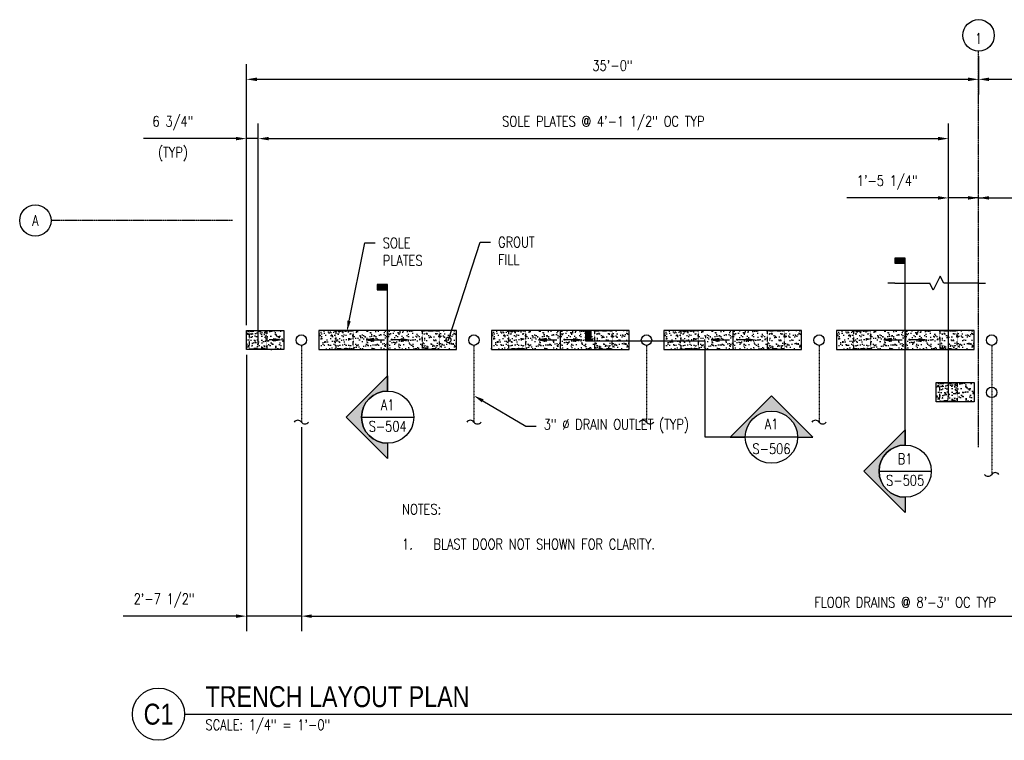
# Model space of a CAD drawing. Header units: inches. Extents: x -1118 to 4898, y -2233 to -529.
# Tile 1 of 124: x -1118 to -553, y -2233 to -1819. Entities that reach past the tile are written whole.
import ezdxf
from ezdxf import colors
from ezdxf.entities.mleader import LeaderData, LeaderLine
from ezdxf.enums import TextEntityAlignment as Align
from ezdxf.math import Vec2, Vec3

# ---------------------------------------------------------------- set-up
doc = ezdxf.new("R2010")
doc.units = ezdxf.units.IN
doc.header["$MEASUREMENT"] = 0
doc.linetypes.add('CENTER2', pattern=[1.125, 0.75, -0.125, 0.125, -0.125])
doc.linetypes.add('Dash', pattern=[0.25, 0.125, -0.125])
doc.layers.get('0').update_dxf_attribs({"color": 241})
for name, color, linetype in [('A-DETL-THIN', 1, 'Continuous'), ('A-FLOR-PATT', 8, 'Continuous'), ('A-FLOR-SLOPE', 172, 'Continuous'), ('G-ANNO-SYMB', 2, 'Continuous'), ('P-DRNS-PIPE', 3, 'Dash'), ('S-ANNO-DIMS', 1, 'Continuous'), ('S-ANNO-NOTE', 2, 'Continuous'), ('S-ANNO-SYMB', 2, 'Continuous'), ('S-ANNO-SYMB C', 2, 'Continuous'), ('S-ANNO-TEXT', 2, 'Continuous'), ('S-DOOR-SOLE', 131, 'Dash'), ('S-DOOR-TRNCH', 173, 'Continuous'), ('S-GRID', 1, 'CENTER2'), ('S-GRID-IDEN', 1, 'Continuous')]:
    doc.layers.add(name, color=color, linetype=linetype)
doc.styles.add('Annotative', font='romans.shx', dxfattribs={"width": 0.8, "height": 0.125})
doc.styles.add('Arial', font='romans.shx', dxfattribs={"width": 0.8})
doc.styles.add('ROMANS', font='romans.shx', dxfattribs={"width": 0.8})
doc.styles.add('TITLES', font='swiss.ttf', dxfattribs={"width": 0.8, "height": 0.25})
doc.dimstyles.new('Annotative', dxfattribs={"dimscale": 0, "dimtxt": 0.125, "dimasz": 0.125, "dimexe": 0.18, "dimexo": 0.0625, "dimgap": 0.09, "dimtad": 1, "dimdec": 3, "dimzin": 3, "dimdsep": 46, "dimlunit": 4, "dimtxsty": 'Annotative', "dimcen": 0.09, "dimclrt": 2, "dimazin": 2, "dimtfac": 1, "dimtdec": 3, "dimtmove": 0, "dimatfit": 0, "dimfxl": 1, "dimtfill": 1, "dimfrac": 2, "dimtolj": 1, "dimtzin": 0, "dimarcsym": 0})
pattern_1 = [(37.5, (-1814.0996, -1290.3875), (-0.125987, 3.8536475), [0, -3.04, 0, -3.4, 0, -3.25]), (7.5, (-1814.0996, -1290.3875), (3.539553, 5.644292), [0, -1.64, 0, -2.74, 0, -1.05]), (327.5, (-1816.5596, -1290.3875), (6.228284, 0.011318), [0, -1, 0, -3.6, 0, -4.7]), (317.5, (-1816.5596, -1290.3875), (6.012253, 1.75535), [0, -0.5, 0, -2.36, 0, -2.7])]

# ---------------------------------------------------------------- blocks, each defined once
blk = doc.blocks.new('Grid - Circle 3_8_-570341-TRENCH LAYOUT PLAN')
at = {"layer": 'S-GRID-IDEN'}
blk.add_circle((0, 0), 0.188, dxfattribs=at)
blk = doc.blocks.new('*D95')
at = {"layer": 'S-ANNO-DIMS', "color": 0, "lineweight": -2, "transparency": 16777216}
for p, q in [((-987.98, -2011.38), (-987.98, -2169.93)), ((-956.48, -2052.98), (-956.48, -2169.93)), ((-993.98, -2161.29), (-1058.7, -2161.29)), ((-956.48, -2161.29), (-987.98, -2161.29)), ((-950.48, -2161.29), (-944.48, -2161.29))]:
    blk.add_line(p, q, dxfattribs=at)
at = {"layer": 'S-ANNO-DIMS', "color": 0, "transparency": 16777216}
for points in [[(-993.98, -2160.29), (-993.98, -2162.29), (-987.98, -2161.29)], [(-950.48, -2160.29), (-950.48, -2162.29), (-956.48, -2161.29)]]:
    blk.add_solid(points, dxfattribs=at)
at = {"layer": 'S-ANNO-DIMS', "color": 2, "lineweight": -3, "transparency": 16777216, "insert": (-1035.18, -2152.4), "char_height": 6, "width": 49.84, "attachment_point": 5, "style": 'Annotative'}
blk.add_mtext('\\A1;2\'-7 1/2"', dxfattribs=at)
blk = doc.blocks.new('*D96')
at = {"layer": 'S-ANNO-DIMS', "color": 0, "lineweight": -2, "transparency": 16777216}
for p, q in [((-956.48, -2052.98), (-956.48, -2169.93)), ((-263.48, -2082.98), (-263.48, -2169.93)), ((-950.48, -2161.29), (-269.48, -2161.29))]:
    blk.add_line(p, q, dxfattribs=at)
at = {"layer": 'S-ANNO-DIMS', "color": 0, "transparency": 16777216}
for points in [[(-950.48, -2160.29), (-950.48, -2162.29), (-956.48, -2161.29)], [(-269.48, -2160.29), (-269.48, -2162.29), (-263.48, -2161.29)]]:
    blk.add_solid(points, dxfattribs=at)
at = {"layer": 'S-ANNO-DIMS', "color": 2, "lineweight": -3, "transparency": 16777216, "insert": (-610.1, -2153.4), "char_height": 6, "width": 195.9479, "attachment_point": 5, "style": 'Annotative'}
blk.add_mtext('\\A1;FLOOR DRAINS @ 8\'-3" OC TYP', dxfattribs=at)
blk = doc.blocks.new('*U20')
at = {"linetype": 'Continuous', "lineweight": -3}
blk.add_line((1.125, 0.625), (27.475, 0.625), dxfattribs=at)
at = {"lineweight": -3}
blk.add_circle((0.812, 0.625), 0.312, dxfattribs=at)
at = {"lineweight": -3, "style": 'Arial'}
blk.add_attdef('DRAWING_AREA_TITLE', text='', height=0.187, dxfattribs=at).set_placement((1.374, 0.634), align=Align.BOTTOM_LEFT)
blk.add_attdef('X#', text='', height=0.187, dxfattribs=at).set_placement((0.812, 0.625), align=Align.MIDDLE_CENTER)
blk.add_attdef('SCALE:', text='', height=0.0938, dxfattribs=at).set_placement((1.374, 0.561), align=Align.TOP_LEFT)
blk = doc.blocks.new('*U8')
at = {"lineweight": -3}
blk.add_hatch(color=256, dxfattribs=at).paths.add_polyline_path([(0, 1.522), (0, 1.585), (-0.125, 1.585), (-0.125, 1.522)])
h = blk.add_hatch(color=256, dxfattribs=at)
edge = h.paths.add_edge_path()
edge.add_line((0, -0.312), (0, -0.495))
edge.add_line((0, -0.495), (-0.495, 0))
edge.add_line((-0.495, 0), (0, 0.495))
edge.add_line((0, 0.495), (0, 0.312))
edge.add_arc((0, 0), 0.312, 90, 270)
at = {"linetype": 'Continuous', "lineweight": -3}
blk.add_line((0, 0.312), (0, 1.585), dxfattribs=at)
at = {"lineweight": -3}
for p, q in [((0, 0.495), (-0.495, 0)), ((-0.312, 0), (0.312, 0)), ((-0.495, 0), (0, -0.495))]:
    blk.add_line(p, q, dxfattribs=at)
at = {"lineweight": -3, "flags": 128}
blk.add_lwpolyline([(0, 1.522), (0, 1.585), (-0.125, 1.585), (-0.125, 1.522), (0, 1.522)], close=True, dxfattribs=at)
blk.add_lwpolyline([(0, -0.312), (0, -0.495), (-0.495, 0), (0, 0.495), (0, 0.312, 1), (0, -0.312)], format="xyb", close=True, dxfattribs=at)
blk.add_lwpolyline([(-0.016, -0.312), (-0.016, -0.312)], dxfattribs=at)
blk.add_lwpolyline([(-0.016, -0.312), (-0.016, -0.312)], dxfattribs=at)
at = {"lineweight": -3}
blk.add_circle((0, 0), 0.312, dxfattribs=at)
at = {"linetype": 'Continuous', "lineweight": -3, "style": 'Arial'}
blk.add_attdef('X#', text='', height=0.0938, dxfattribs=at).set_placement((0, 0.047), align=Align.BOTTOM_CENTER)
blk.add_attdef('X-###', text='', height=0.0938, dxfattribs=at).set_placement((0, -0.047), align=Align.TOP_CENTER)
blk = doc.blocks.new('*U48')
for p, q in [((0.5, 1), (-0.5, -1)), ((1, 0), (0.5, 1)), ((-6, 0), (-7, 0)), ((-6, 0), (-1, 0)), ((-0.5, -1), (-1, 0)), ((6, 0), (1, 0)), ((6, 0), (7, 0))]:
    blk.add_line(p, q)
blk = doc.blocks.new('*U9')
at = {"lineweight": -3}
blk.add_hatch(color=256, dxfattribs=at).paths.add_polyline_path([(0, 2.483), (0, 2.545), (-0.125, 2.545), (-0.125, 2.483)])
h = blk.add_hatch(color=256, dxfattribs=at)
edge = h.paths.add_edge_path()
edge.add_line((0, -0.312), (0, -0.495))
edge.add_line((0, -0.495), (-0.495, 0))
edge.add_line((-0.495, 0), (0, 0.495))
edge.add_line((0, 0.495), (0, 0.312))
edge.add_arc((0, 0), 0.312, 90, 270)
at = {"linetype": 'Continuous', "lineweight": -3}
blk.add_line((0, 0.312), (0, 2.545), dxfattribs=at)
at = {"lineweight": -3}
for p, q in [((0, 0.495), (-0.495, 0)), ((-0.312, 0), (0.312, 0)), ((-0.495, 0), (0, -0.495))]:
    blk.add_line(p, q, dxfattribs=at)
at = {"lineweight": -3, "flags": 128}
blk.add_lwpolyline([(0, 2.483), (0, 2.545), (-0.125, 2.545), (-0.125, 2.483), (0, 2.483)], close=True, dxfattribs=at)
blk.add_lwpolyline([(0, -0.312), (0, -0.495), (-0.495, 0), (0, 0.495), (0, 0.312, 1), (0, -0.312)], format="xyb", close=True, dxfattribs=at)
blk.add_lwpolyline([(-0.016, -0.312), (-0.016, -0.312)], dxfattribs=at)
blk.add_lwpolyline([(-0.016, -0.312), (-0.016, -0.312)], dxfattribs=at)
at = {"lineweight": -3}
blk.add_circle((0, 0), 0.312, dxfattribs=at)
at = {"linetype": 'Continuous', "lineweight": -3, "style": 'Arial'}
blk.add_attdef('X#', text='', height=0.0938, dxfattribs=at).set_placement((0, 0.047), align=Align.BOTTOM_CENTER)
blk.add_attdef('X-###', text='', height=0.0938, dxfattribs=at).set_placement((0, -0.047), align=Align.TOP_CENTER)
blk = doc.blocks.new('TRENCH SOLE PLATE')
at = {"lineweight": -3, "ltscale": 0.25}
blk.add_lwpolyline([(-5, 5), (-5, -5), (5, -5), (5, 5)], close=True, dxfattribs=at)
for centre in [(-3.5, 3.375), (3.5, 3.375), (-3.5, -3.375), (3.5, -3.375)]:
    blk.add_circle(centre, 0.25, dxfattribs=at)
blk = doc.blocks.new('ARROW')
for p, q in [((-0.09375, -0.015625), (-0.09375, 0.015625)), ((-0.09375, 0.015625), (0, 0)), ((0, 0), (-0.09375, -0.015625))]:
    blk.add_line(p, q)
blk.add_lwpolyline([(-0.09375, 0), (-0.21875, 0)])
blk.add_solid([(-0.09375, 0.015625), (0, 0), (-0.09375, -0.015625)])
blk = doc.blocks.new('*D90')
at = {"layer": 'S-ANNO-DIMS', "color": 0, "lineweight": -2, "transparency": 16777216}
for p, q in [((-567.99, -1840.21), (-567.99, -1862.05)), ((-987.98, -1994.38), (-987.98, -1844.77)), ((-981.98, -1853.41), (-573.99, -1853.41))]:
    blk.add_line(p, q, dxfattribs=at)
at = {"layer": 'S-ANNO-DIMS', "color": 0, "transparency": 16777216}
for points in [[(-981.98, -1852.41), (-981.98, -1854.41), (-987.98, -1853.41)], [(-573.99, -1852.41), (-573.99, -1854.41), (-567.99, -1853.41)]]:
    blk.add_solid(points, dxfattribs=at)
at = {"layer": 'S-ANNO-DIMS', "color": 2, "transparency": 16777216, "insert": (-777.99, -1845.52), "char_height": 6, "attachment_point": 5, "style": 'Annotative', "bg_fill": 3, "box_fill_scale": 1.25, "bg_fill_color": 256, "bg_fill_true_color": 13158600, "bg_fill_transparency": 0}
blk.add_mtext('\\A1;35\'-0"', dxfattribs=at)
blk = doc.blocks.new('*D91')
at = {"layer": 'S-ANNO-DIMS', "color": 0, "lineweight": -2, "transparency": 16777216}
for p, q in [((-567.99, -1840.21), (-567.99, -1862.05)), ((-205.99, -1840.21), (-205.99, -1862.05)), ((-561.99, -1853.41), (-211.99, -1853.41))]:
    blk.add_line(p, q, dxfattribs=at)
at = {"layer": 'S-ANNO-DIMS', "color": 0, "transparency": 16777216}
for points in [[(-561.99, -1852.41), (-561.99, -1854.41), (-567.99, -1853.41)], [(-211.99, -1852.41), (-211.99, -1854.41), (-205.99, -1853.41)]]:
    blk.add_solid(points, dxfattribs=at)
at = {"layer": 'S-ANNO-DIMS', "color": 2, "transparency": 16777216, "insert": (-386.99, -1845.52), "char_height": 6, "attachment_point": 5, "style": 'Annotative', "bg_fill": 3, "box_fill_scale": 1.25, "bg_fill_color": 256, "bg_fill_true_color": 13158600, "bg_fill_transparency": 0}
blk.add_mtext('\\A1;30\'-2"', dxfattribs=at)
blk = doc.blocks.new('*D81')
at = {"layer": 'S-ANNO-DIMS', "color": 0, "lineweight": -2, "transparency": 16777216}
for p, q in [((-585.23, -2034.88), (-585.23, -1912.77)), ((-567.99, -1918.41), (-567.99, -1912.77)), ((-591.23, -1921.41), (-643.58, -1921.41)), ((-567.99, -1921.41), (-585.23, -1921.41)), ((-561.99, -1921.41), (-555.99, -1921.41))]:
    blk.add_line(p, q, dxfattribs=at)
at = {"layer": 'S-ANNO-DIMS', "color": 0, "transparency": 16777216}
for points in [[(-591.23, -1920.41), (-591.23, -1922.41), (-585.23, -1921.41)], [(-561.99, -1920.41), (-561.99, -1922.41), (-567.99, -1921.41)]]:
    blk.add_solid(points, dxfattribs=at)
at = {"layer": 'S-ANNO-DIMS', "color": 2, "transparency": 16777216, "insert": (-620.4, -1912.52), "char_height": 6, "attachment_point": 5, "style": 'Annotative', "bg_fill": 3, "box_fill_scale": 1.25, "bg_fill_color": 256, "bg_fill_true_color": 13158600, "bg_fill_transparency": 0}
blk.add_mtext('\\A1;1\'-5 1/4"', dxfattribs=at)
blk = doc.blocks.new('*D93')
at = {"layer": 'S-ANNO-DIMS', "color": 0, "lineweight": -2, "transparency": 16777216}
for p, q in [((-987.98, -1994.38), (-987.98, -1878.77)), ((-981.23, -2004.88), (-981.23, -1878.77)), ((-993.98, -1887.41), (-1047.11, -1887.41)), ((-981.23, -1887.41), (-987.98, -1887.41)), ((-975.23, -1887.41), (-969.23, -1887.41))]:
    blk.add_line(p, q, dxfattribs=at)
at = {"layer": 'S-ANNO-DIMS', "color": 0, "transparency": 16777216}
for points in [[(-993.98, -1886.41), (-993.98, -1888.41), (-987.98, -1887.41)], [(-975.23, -1886.41), (-975.23, -1888.41), (-981.23, -1887.41)]]:
    blk.add_solid(points, dxfattribs=at)
at = {"layer": 'S-ANNO-DIMS', "color": 2, "transparency": 16777216, "insert": (-1030.11, -1896.3), "char_height": 6, "attachment_point": 5, "style": 'Annotative', "bg_fill": 3, "box_fill_scale": 1.25, "bg_fill_color": 256, "bg_fill_true_color": 13158600, "bg_fill_transparency": 0}
blk.add_mtext('\\A1;(TYP)', dxfattribs=at)
at = {"layer": 'S-ANNO-DIMS', "color": 2, "transparency": 16777216, "insert": (-1030.11, -1878.52), "char_height": 6, "attachment_point": 5, "style": 'Annotative', "bg_fill": 3, "box_fill_scale": 1.25, "bg_fill_color": 256, "bg_fill_true_color": 13158600, "bg_fill_transparency": 0}
blk.add_mtext('\\A1;6 3/4"', dxfattribs=at)
blk = doc.blocks.new('*D75')
at = {"layer": 'S-ANNO-DIMS', "color": 0, "lineweight": -2, "transparency": 16777216}
for p, q in [((-981.23, -2004.88), (-981.23, -1878.77)), ((-585.23, -2034.88), (-585.23, -1878.77)), ((-975.23, -1887.41), (-591.23, -1887.41))]:
    blk.add_line(p, q, dxfattribs=at)
at = {"layer": 'S-ANNO-DIMS', "color": 0, "transparency": 16777216}
for points in [[(-975.23, -1886.41), (-975.23, -1888.41), (-981.23, -1887.41)], [(-591.23, -1886.41), (-591.23, -1888.41), (-585.23, -1887.41)]]:
    blk.add_solid(points, dxfattribs=at)
at = {"layer": 'S-ANNO-DIMS', "color": 2, "transparency": 16777216, "insert": (-783.23, -1878.52), "char_height": 6, "attachment_point": 5, "style": 'Annotative', "bg_fill": 3, "box_fill_scale": 1.25, "bg_fill_color": 256, "bg_fill_true_color": 13158600, "bg_fill_transparency": 0}
blk.add_mtext('\\A1;SOLE PLATES @ 4\'-1 1/2" OC TYP', dxfattribs=at)
blk = doc.blocks.new('*D77')
at = {"layer": 'S-ANNO-DIMS', "color": 0, "lineweight": -2, "transparency": 16777216}
for p, q in [((-567.99, -1918.41), (-567.99, -1912.77)), ((-535.73, -2034.88), (-535.73, -1912.77)), ((-573.99, -1921.41), (-579.99, -1921.41)), ((-567.99, -1921.41), (-535.73, -1921.41)), ((-529.73, -1921.41), (-476.69, -1921.41))]:
    blk.add_line(p, q, dxfattribs=at)
at = {"layer": 'S-ANNO-DIMS', "color": 0, "transparency": 16777216}
for points in [[(-573.99, -1920.41), (-573.99, -1922.41), (-567.99, -1921.41)], [(-529.73, -1920.41), (-529.73, -1922.41), (-535.73, -1921.41)]]:
    blk.add_solid(points, dxfattribs=at)
at = {"layer": 'S-ANNO-DIMS', "color": 2, "transparency": 16777216, "insert": (-500.21, -1912.52), "char_height": 6, "attachment_point": 5, "style": 'Annotative', "bg_fill": 3, "box_fill_scale": 1.25, "bg_fill_color": 256, "bg_fill_true_color": 13158600, "bg_fill_transparency": 0}
blk.add_mtext('\\A1;2\'-8 1/4"', dxfattribs=at)
blk = doc.blocks.new('_DotSmall')
at = {"color": 0, "linetype": 'ByBlock', "const_width": 0.5}
blk.add_lwpolyline([(-0.0625, 0, 1), (0.0625, 0, 1)], format="xyb", close=True, dxfattribs=at)

msp = doc.modelspace()

# ---------------------------------------------------------------- hatches: boundary and pattern name
at = {"layer": 'A-FLOR-PATT'}
h = msp.add_hatch(dxfattribs=at)
h.set_pattern_fill('AR-SAND', color=256, scale=2)
h.set_pattern_definition(pattern_1)
h.paths.add_polyline_path([(-867.477, -1997.3807), (-946.477, -1997.3807), (-946.477, -2008.3807), (-867.477, -2008.3807)])
at = {"layer": 'G-ANNO-SYMB', "lineweight": -3}
msp.add_hatch(color=256, dxfattribs=at).paths.add_polyline_path([(-790.3689, -2003.5889), (-793.3689, -2003.5889), (-793.3689, -1997.5889), (-790.3689, -1997.5889)])
h = msp.add_hatch(color=256, dxfattribs=at)
edge = h.paths.add_edge_path()
edge.add_line((-671.7923, -2058.64), (-663.0449, -2058.64))
edge.add_line((-663.0449, -2058.64), (-686.7923, -2034.8926))
edge.add_line((-686.7923, -2034.8926), (-710.5398, -2058.64))
edge.add_line((-710.5398, -2058.64), (-701.7923, -2058.64))
edge.add_arc((-686.7923, -2058.64), 15, 0, 180, ccw=False)

# ---------------------------------------------------------------- linework, layer by layer
at = {"layer": 'A-FLOR-SLOPE', "lineweight": -3}
for p, q in [((-906.977, -1997.3807), (-906.977, -2008.3807)), ((-807.977, -1997.3807), (-807.977, -2008.3807))]:
    msp.add_line(p, q, dxfattribs=at)
at = {"layer": 'G-ANNO-SYMB', "lineweight": -3}
for p, q in [((-710.5398, -2058.64), (-686.7923, -2034.8926)), ((-686.7923, -2034.8926), (-663.0449, -2058.64)), ((-671.7923, -2058.64), (-701.7923, -2058.64))]:
    msp.add_line(p, q, dxfattribs=at)
at = {"layer": 'G-ANNO-SYMB', "lineweight": -3, "flags": 128}
msp.add_lwpolyline([(-790.3689, -2003.5889), (-793.3689, -2003.5889), (-793.3689, -1997.5889), (-790.3689, -1997.5889), (-790.3689, -2003.5889)], close=True, dxfattribs=at)
at = {"layer": 'G-ANNO-SYMB', "lineweight": -3}
msp.add_lwpolyline([(-701.7923, -2058.64), (-724.7549, -2058.64), (-724.7549, -2003.5889), (-793.3689, -2003.5889)], dxfattribs=at)
at = {"layer": 'G-ANNO-SYMB', "lineweight": -3, "flags": 128}
msp.add_lwpolyline([(-671.7923, -2058.64), (-663.0449, -2058.64), (-686.7923, -2034.8926), (-710.5398, -2058.64), (-701.7923, -2058.64, -1), (-671.7923, -2058.64)], format="xyb", close=True, dxfattribs=at)
at = {"layer": 'G-ANNO-SYMB', "lineweight": -3}
msp.add_circle((-686.7923, -2058.64), 15, dxfattribs=at)
at = {"layer": 'P-DRNS-PIPE', "lineweight": -3}
for p, q in [((-956.477, -2005.9807), (-956.477, -2049.9807)), ((-857.477, -2005.9807), (-857.477, -2049.9807)), ((-758.477, -2005.9807), (-758.477, -2049.9807)), ((-659.477, -2005.9807), (-659.477, -2049.9807)), ((-560.477, -2005.9807), (-560.477, -2079.9807))]:
    msp.add_line(p, q, dxfattribs=at)
at = {"layer": 'P-DRNS-PIPE', "linetype": 'Continuous', "lineweight": -3}
for centre in [(-956.477, -2002.9807), (-857.477, -2002.9807), (-758.477, -2002.9807), (-659.477, -2002.9807), (-560.477, -2002.9807), (-560.477, -2032.9807)]:
    msp.add_circle(centre, 3, dxfattribs=at)
for centre, start, end in [((-958.5395, -2051.5275), 36.869898, 143.130102), ((-954.4145, -2048.4338), 216.869898, 323.130102), ((-859.5395, -2051.5275), 36.869898, 143.130102), ((-855.4145, -2048.4338), 216.869898, 323.130102), ((-760.5395, -2051.5275), 36.869898, 143.130102), ((-756.4145, -2048.4338), 216.869898, 323.130102), ((-661.5395, -2051.5275), 36.869898, 143.130102), ((-657.4145, -2048.4338), 216.869898, 323.130102), ((-562.5395, -2078.4338), 216.869898, 323.130102), ((-558.4145, -2081.5275), 36.869898, 143.130102)]:
    msp.add_arc(centre, 2.5781, start, end, dxfattribs=at)
at = {"layer": 'S-ANNO-SYMB'}
for p, q in [((-972.352, -2003.6307), (-972.352, -2002.1307)), ((-972.352, -2002.1307), (-967.852, -2002.8807)), ((-967.852, -2002.8807), (-972.352, -2003.6307))]:
    msp.add_line(p, q, dxfattribs=at)
msp.add_lwpolyline([(-968.9843, -2002.8774), (-974.9843, -2002.8774)], dxfattribs=at)
msp.add_solid([(-972.352, -2002.1307), (-967.852, -2002.8807), (-972.352, -2003.6307)], dxfattribs=at)
at = {"layer": 'S-DOOR-TRNCH', "lineweight": -3}
msp.add_lwpolyline([(-867.477, -1997.3807), (-946.477, -1997.3807), (-946.477, -2008.3807), (-867.477, -2008.3807)], close=True, dxfattribs=at)
at = {"layer": 'S-GRID', "lineweight": -3}
for p, q in [((-567.9897, -2064.3734), (-567.9897, -1837.206)), ((-995.9843, -1934.3842), (-1100.0405, -1934.3842))]:
    msp.add_line(p, q, dxfattribs=at)
at = {"layer": 'S-GRID-IDEN', "lineweight": -3}
msp.add_circle((-1109.0405, -1934.3842), 9, dxfattribs=at)

# ---------------------------------------------------------------- block references
at = {"layer": 'A-DETL-THIN', "xscale": 4, "yscale": 4, "zscale": 4}
msp.add_blockref('*U48', (-591.987, -1970.3842), dxfattribs=at)
at = {"layer": 'G-ANNO-SYMB', "lineweight": -3}
ref = msp.add_blockref('*U9', (-610.102, -2078.1169), dxfattribs=dict(at, xscale=48, yscale=48, zscale=48))
ref.add_attrib('X-###', 'S-505', dxfattribs={"layer": 'S-ANNO-SYMB', "color": 1, "linetype": 'Continuous', "lineweight": -2, "height": 6, "style": 'ROMANS', "width": 0.8}).set_placement((-610.102, -2080.3669), align=Align.TOP_CENTER)
ref.add_attrib('X#', 'B1', dxfattribs={"layer": 'S-ANNO-TEXT', "color": 1, "linetype": 'Continuous', "lineweight": -2, "height": 6, "style": 'ROMANS', "width": 0.8}).set_placement((-610.102, -2075.8669), align=Align.BOTTOM_CENTER)
ref = msp.add_blockref('*U8', (-906.977, -2047.1739), dxfattribs=dict(at, xscale=48, yscale=48, zscale=48))
ref.add_attrib('X-###', 'S-504', dxfattribs={"layer": 'S-ANNO-SYMB', "color": 1, "linetype": 'Continuous', "lineweight": -2, "height": 6, "style": 'ROMANS', "width": 0.8}).set_placement((-906.977, -2049.4239), align=Align.TOP_CENTER)
ref.add_attrib('X#', 'A1', dxfattribs={"layer": 'S-ANNO-TEXT', "color": 1, "linetype": 'Continuous', "lineweight": -2, "height": 6, "style": 'ROMANS', "width": 0.8}).set_placement((-906.977, -2044.9239), align=Align.BOTTOM_CENTER)
at = {"layer": 'S-ANNO-SYMB', "xscale": -48, "yscale": 48, "zscale": 48, "rotation": 359.9999999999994}
for p in [(-919.3495, -2002.8807), (-820.3495, -2002.8807), (-721.3495, -2002.8807)]:
    msp.add_blockref('ARROW', p, dxfattribs=at)
at = {"layer": 'S-ANNO-SYMB', "xscale": 48, "yscale": 48, "zscale": 48}
for p in [(-894.6045, -2002.8807), (-795.6045, -2002.8807), (-696.6045, -2002.8807)]:
    msp.add_blockref('ARROW', p, dxfattribs=at)
at = {"layer": 'S-ANNO-SYMB C', "lineweight": -3}
ref = msp.add_blockref('*U20', (-1077.4117, -2247.5036), dxfattribs=dict(at, xscale=47.999999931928, yscale=47.999999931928, zscale=47.999999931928))
ref.add_attrib('SCALE:', 'SCALE: 1/4" = 1\'-0"', dxfattribs={"layer": '0', "lineweight": -3, "height": 6, "style": 'Annotative', "width": 0.796875}).set_placement((-1011.4455, -2220.5955), align=Align.TOP_LEFT)
ref.add_attrib('DRAWING_AREA_TITLE', 'TRENCH LAYOUT PLAN', dxfattribs={"layer": '0', "lineweight": -3, "height": 12, "style": 'TITLES', "width": 0.796875}).set_placement((-1011.4455, -2217.0761), align=Align.BOTTOM_LEFT)
ref.add_attrib('X#', 'C1', dxfattribs={"layer": '0', "lineweight": -3, "height": 12, "style": 'TITLES', "width": 0.796875}).set_placement((-1038.4117, -2217.5036), align=Align.MIDDLE_CENTER)
at = {"layer": 'S-DOOR-SOLE'}
for p in [(-931.727, -2002.8774), (-882.227, -2002.8774), (-832.727, -2002.8774), (-783.227, -2002.8774)]:
    msp.add_blockref('TRENCH SOLE PLATE', p, dxfattribs=at)
at = {"layer": 'S-GRID-IDEN', "lineweight": -3, "xscale": 47.99999999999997, "yscale": 47.99999999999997, "zscale": 47.99999999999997}
msp.add_blockref('Grid - Circle 3_8_-570341-TRENCH LAYOUT PLAN', (-567.9897, -1828.206), dxfattribs=at)

# ---------------------------------------------------------------- texts
at = {"layer": 'G-ANNO-SYMB', "color": 1, "lineweight": -3, "style": 'ROMANS', "width": 0.8}
for tag, text, p in [('A1', 'X#', (-686.7923, -2051.1401)), ('S-506', '', (-686.7923, -2065.2963))]:
    msp.add_attdef(tag, text=text, height=6, dxfattribs=at).set_placement(p, align=Align.MIDDLE_CENTER)
at = {"layer": 'S-ANNO-NOTE', "lineweight": -3, "char_height": 6, "width": 4.898268, "attachment_point": 5, "line_spacing_factor": 0.981704, "style": 'Annotative'}
for s, insert in [('\\pxqc,t3.2,6.4,9.6,12.8,16,19.2,22.4,25.6,28.8,32,35.2,38.4,41.6,44.8,48,51.2,54.4,57.6,60.8,64,67.2,70.4,73.6,76.8,80,83.2,86.4,89.6,92.8,96,99.2,102.4;{1}', (-568.0373, -1830.0159)), ('A', (-1109.0405, -1934.3842))]:
    msp.add_mtext(s, dxfattribs=dict(at, insert=insert))
at = {"layer": 'S-ANNO-NOTE', "lineweight": -3, "insert": (-898.7137, -2096.9939), "char_height": 6, "width": 210.228522, "attachment_point": 1, "style": 'Annotative'}
msp.add_mtext('NOTES:\\P\\P\\pxi-3,l3,t3;1.^IBLAST DOOR NOT SHOWN FOR CLARITY.', dxfattribs=at)

# ---------------------------------------------------------------- dimensions: what is measured, and where the dimension line sits
at = {"layer": 'S-ANNO-DIMS', "lineweight": -3}
dim = msp.add_linear_dim(base=(-956.477, -2161.2892), p1=(-987.9843, -2008.3774), p2=(-956.477, -2049.9807), dimstyle='Annotative', override={"dimpost": '\\X', "dimtfill": 0}, dxfattribs=at)
dim.commit()
dim.dimension.update_dxf_attribs({"geometry": '*D95', "text_midpoint": (-1035.1793, -2161.2892), "dimtype": 160})
dim = msp.add_linear_dim(base=(-263.477, -2161.2892), p1=(-956.477, -2049.9807), p2=(-263.477, -2079.9807), text='FLOOR DRAINS @ 8\'-3" OC TYP', dimstyle='Annotative', override={"dimpost": '\\X', "dimtfill": 0}, dxfattribs=at)
dim.commit()
dim.dimension.update_dxf_attribs({"geometry": '*D96', "text_midpoint": (-610.102, -2161.2892), "dimtype": 160})

# ---------------------------------------------------------------- leaders
at = {"layer": 'S-ANNO-NOTE', "lineweight": -3}
ml = msp.add_multileader_mtext('Standard', dxfattribs=at)
ml.set_content('3" %%C DRAIN OUTLET (TYP)', color=256, style='Annotative')
ml.set_leader_properties(color=1, linetype='ByLayer', lineweight=-1)
ml.build(insert=Vec2(0, 0))
ml.multileader.update_dxf_attribs({"text_right_attachment_type": 3, "dogleg_length": 0.125, "arrow_head_size": 6, "scale": 48})
ctx = ml.context
ctx.base_point, ctx.scale, ctx.char_height, ctx.arrow_head_size, ctx.landing_gap_size, ctx.plane_origin = Vec3(-821.7947, -2052.3046), 48, 6, 6, 4.32, Vec3(-800.7096, -2041.1357)
ctx.right_attachment = 3
notes = []
notes.append((ctx, [(1, (1, 1, 0), (-827.7947, -2052.3046), (1, 0), 6, [(1, [(-857.602, -2034.7609)], 0, [])])]))
ctx.mtext.insert, ctx.mtext.width, ctx.mtext.flow_direction = Vec3(-817.4747, -2048.3046), 54.278709, 5
for ctx, leaders in notes:
    for number, flags, end, landing, length, lines in leaders:
        leader = LeaderData()
        leader.index, (leader.has_last_leader_line, leader.has_dogleg_vector, leader.attachment_direction) = number, flags
        leader.last_leader_point, leader.dogleg_vector, leader.dogleg_length = Vec3(end), Vec3(landing), length
        for number, points, colour, breaks in lines:
            line = LeaderLine()
            line.index, line.vertices, line.color, line.breaks = number, Vec3.list(points), colors.encode_raw_color(colour), breaks
            leader.lines.append(line)
        ctx.leaders.append(leader)

# ---------------------------------------------------------------- next in the draw order: dimensions: what is measured, and where the dimension line sits
at = {"layer": 'S-ANNO-DIMS'}
dim = msp.add_linear_dim(base=(-567.9897, -1853.4096), p1=(-987.9843, -1997.3774), p2=(-567.9897, -1837.206), dimstyle='Annotative', override={"dimpost": '\\X'}, dxfattribs=at)
dim.commit()
dim.dimension.update_dxf_attribs({"geometry": '*D90', "text_midpoint": (-777.987, -1845.5182)})

# ---------------------------------------------------------------- next in the draw order: hatches: boundary and pattern name
at = {"layer": 'A-FLOR-PATT'}
h = msp.add_hatch(dxfattribs=at)
h.set_pattern_fill('AR-SAND', color=256, scale=2)
h.set_pattern_definition([(37.5, (-1715.0996, -1290.3875), (-0.125987, 3.8536475), [0, -3.04, 0, -3.4, 0, -3.25]), (7.5, (-1715.0996, -1290.3875), (3.539553, 5.644292), [0, -1.64, 0, -2.74, 0, -1.05]), (327.5, (-1717.5596, -1290.3875), (6.228284, 0.011318), [0, -1, 0, -3.6, 0, -4.7]), (317.5, (-1717.5596, -1290.3875), (6.012253, 1.75535), [0, -0.5, 0, -2.36, 0, -2.7])])
h.paths.add_polyline_path([(-768.477, -1997.3807), (-847.477, -1997.3807), (-847.477, -2008.3807), (-768.477, -2008.3807)])
h = msp.add_hatch(dxfattribs=at)
h.set_pattern_fill('AR-SAND', color=256, scale=2)
h.set_pattern_definition([(37.5, (-1616.0996, -1290.3875), (-0.125987, 3.8536475), [0, -3.04, 0, -3.4, 0, -3.25]), (7.5, (-1616.0996, -1290.3875), (3.539553, 5.644292), [0, -1.64, 0, -2.74, 0, -1.05]), (327.5, (-1618.5596, -1290.3875), (6.228284, 0.011318), [0, -1, 0, -3.6, 0, -4.7]), (317.5, (-1618.5596, -1290.3875), (6.012253, 1.75535), [0, -0.5, 0, -2.36, 0, -2.7])])
h.paths.add_polyline_path([(-669.477, -1997.3807), (-748.477, -1997.3807), (-748.477, -2008.3807), (-669.477, -2008.3807)])

# ---------------------------------------------------------------- next in the draw order: linework, layer by layer
at = {"layer": 'A-FLOR-SLOPE', "lineweight": -3}
msp.add_line((-708.977, -1997.3807), (-708.977, -2008.3807), dxfattribs=at)
at = {"layer": 'S-DOOR-TRNCH', "lineweight": -3}
for points in [[(-768.477, -1997.3807), (-847.477, -1997.3807), (-847.477, -2008.3807), (-768.477, -2008.3807)], [(-669.477, -1997.3807), (-748.477, -1997.3807), (-748.477, -2008.3807), (-669.477, -2008.3807)]]:
    msp.add_lwpolyline(points, close=True, dxfattribs=at)

# ---------------------------------------------------------------- next in the draw order: block references
at = {"layer": 'S-DOOR-SOLE'}
for p in [(-733.727, -2002.8774), (-684.227, -2002.8774)]:
    msp.add_blockref('TRENCH SOLE PLATE', p, dxfattribs=at)

# ---------------------------------------------------------------- next in the draw order: dimensions: what is measured, and where the dimension line sits
at = {"layer": 'S-ANNO-DIMS'}
dim = msp.add_linear_dim(base=(-205.9897, -1853.4096), p1=(-567.9897, -1837.206), p2=(-205.9897, -1837.206), dimstyle='Annotative', override={"dimpost": '\\X'}, dxfattribs=at)
dim.commit()
dim.dimension.update_dxf_attribs({"geometry": '*D91', "text_midpoint": (-386.9897, -1845.5182)})
dim = msp.add_linear_dim(base=(-981.227, -1887.4096), p1=(-987.9843, -1997.3774), p2=(-981.227, -2007.8774), text='<>\\X(TYP)', dimstyle='Annotative', override={"dimpost": '\\X'}, dxfattribs=at)
dim.commit()
dim.dimension.update_dxf_attribs({"geometry": '*D93', "text_midpoint": (-1030.1051, -1887.4096), "dimtype": 160})
dim = msp.add_linear_dim(base=(-567.9897, -1921.4096), p1=(-585.227, -2037.8774), p2=(-567.9897, -1921.4096), dimstyle='Annotative', override={"dimpost": '\\X'}, dxfattribs=at)
dim.commit()
dim.dimension.update_dxf_attribs({"geometry": '*D81', "text_midpoint": (-620.4041, -1921.4096), "dimtype": 160})

# ---------------------------------------------------------------- next in the draw order: hatches: boundary and pattern name
at = {"layer": 'A-FLOR-PATT'}
h = msp.add_hatch(dxfattribs=at)
h.set_pattern_fill('AR-SAND', color=256, scale=2)
h.set_pattern_definition(pattern_1)
h.paths.add_polyline_path([(-987.9843, -1997.3774), (-966.477, -1997.3807), (-966.477, -2008.3807), (-987.9843, -2008.3774)])
h = msp.add_hatch(dxfattribs=at)
h.set_pattern_fill('AR-SAND', color=256, scale=2)
h.set_pattern_definition([(37.5, (-1517.0996, -1290.3875), (-0.125987, 3.8536475), [0, -3.04, 0, -3.4, 0, -3.25]), (7.5, (-1517.0996, -1290.3875), (3.539553, 5.644292), [0, -1.64, 0, -2.74, 0, -1.05]), (327.5, (-1519.5596, -1290.3875), (6.228284, 0.011318), [0, -1, 0, -3.6, 0, -4.7]), (317.5, (-1519.5596, -1290.3875), (6.012253, 1.75535), [0, -0.5, 0, -2.36, 0, -2.7])])
h.paths.add_polyline_path([(-570.477, -1997.3807), (-649.477, -1997.3807), (-649.477, -2008.3807), (-570.477, -2008.3807)])

# ---------------------------------------------------------------- next in the draw order: linework, layer by layer
at = {"layer": 'A-FLOR-SLOPE', "lineweight": -3}
msp.add_line((-609.977, -1997.3807), (-609.977, -2008.3807), dxfattribs=at)
at = {"layer": 'S-DOOR-TRNCH', "lineweight": -3}
for points in [[(-987.9843, -1997.3774), (-966.477, -1997.3807), (-966.477, -2008.3807), (-987.9843, -2008.3774)], [(-570.477, -1997.3807), (-649.477, -1997.3807), (-649.477, -2008.3807), (-570.477, -2008.3807)]]:
    msp.add_lwpolyline(points, close=True, dxfattribs=at)

# ---------------------------------------------------------------- next in the draw order: block references
at = {"layer": 'S-ANNO-SYMB', "xscale": -48, "yscale": 48, "zscale": 48, "rotation": 359.9999999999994}
msp.add_blockref('ARROW', (-622.3495, -2002.8807), dxfattribs=at)
at = {"layer": 'S-ANNO-SYMB', "xscale": 48, "yscale": 48, "zscale": 48}
msp.add_blockref('ARROW', (-597.6045, -2002.8807), dxfattribs=at)
at = {"layer": 'S-DOOR-SOLE', "xscale": -1}
msp.add_blockref('TRENCH SOLE PLATE', (-981.227, -2002.8774), dxfattribs=at)
at = {"layer": 'S-DOOR-SOLE'}
for p in [(-634.727, -2002.8774), (-585.227, -2002.8774)]:
    msp.add_blockref('TRENCH SOLE PLATE', p, dxfattribs=at)

# ---------------------------------------------------------------- next in the draw order: leaders
at = {"layer": 'S-ANNO-NOTE', "lineweight": -3}
ml = msp.add_multileader_mtext('Standard', dxfattribs=at)
ml.set_content('SOLE\\PPLATES', color=256, style='Annotative')
ml.set_leader_properties(color=1, linetype='ByLayer', lineweight=-1)
ml.build(insert=Vec2(0, 0))
ml.multileader.update_dxf_attribs({"text_right_attachment_type": 3, "dogleg_length": 0.125, "arrow_head_size": 6, "scale": 48})
ctx = ml.context
ctx.base_point, ctx.scale, ctx.char_height, ctx.arrow_head_size, ctx.landing_gap_size, ctx.plane_origin = Vec3(-914.109, -1947.2724), 48, 6, 6, 4.32, Vec3(-893.0239, -1936.1035)
ctx.right_attachment = 3
notes = []
notes.append((ctx, [(1, (1, 1, 0), (-920.109, -1947.2724), (1, 0), 6, [(1, [(-930.2742, -1997.8774)], 0, [])])]))
ctx.mtext.insert, ctx.mtext.width, ctx.mtext.flow_direction = Vec3(-909.789, -1944.2724), 54.278709, 5
for ctx, leaders in notes:
    for number, flags, end, landing, length, lines in leaders:
        leader = LeaderData()
        leader.index, (leader.has_last_leader_line, leader.has_dogleg_vector, leader.attachment_direction) = number, flags
        leader.last_leader_point, leader.dogleg_vector, leader.dogleg_length = Vec3(end), Vec3(landing), length
        for number, points, colour, breaks in lines:
            line = LeaderLine()
            line.index, line.vertices, line.color, line.breaks = number, Vec3.list(points), colors.encode_raw_color(colour), breaks
            leader.lines.append(line)
        ctx.leaders.append(leader)

# ---------------------------------------------------------------- next in the draw order: dimensions: what is measured, and where the dimension line sits
at = {"layer": 'S-ANNO-DIMS'}
dim = msp.add_linear_dim(base=(-585.227, -1887.4096), p1=(-981.227, -2007.8774), p2=(-585.227, -2037.8774), text='SOLE PLATES @ 4\'-1 1/2" OC TYP', dimstyle='Annotative', override={"dimpost": '\\X'}, dxfattribs=at)
dim.commit()
dim.dimension.update_dxf_attribs({"geometry": '*D75', "text_midpoint": (-783.227, -1878.5182)})
dim = msp.add_linear_dim(base=(-567.9897, -1921.4096), p1=(-535.727, -2037.8774), p2=(-567.9897, -1921.4096), angle=180, dimstyle='Annotative', override={"dimpost": '\\X'}, dxfattribs=at)
dim.commit()
dim.dimension.update_dxf_attribs({"geometry": '*D77', "text_midpoint": (-500.207, -1921.4096), "dimtype": 160})

# ---------------------------------------------------------------- next in the draw order: hatches: boundary and pattern name
at = {"layer": 'A-FLOR-PATT'}
h = msp.add_hatch(dxfattribs=at)
h.set_pattern_fill('AR-SAND', color=256, scale=2)
h.set_pattern_definition([(37.5, (-1418.0996, -1320.3875), (-0.125987, 3.8536475), [0, -3.04, 0, -3.4, 0, -3.25]), (7.5, (-1418.0996, -1320.3875), (3.539553, 5.644292), [0, -1.64, 0, -2.74, 0, -1.05]), (327.5, (-1420.5596, -1320.3875), (6.228284, 0.011318), [0, -1, 0, -3.6, 0, -4.7]), (317.5, (-1420.5596, -1320.3875), (6.012253, 1.75535), [0, -0.5, 0, -2.36, 0, -2.7])])
h.paths.add_polyline_path([(-592.227, -2027.3807), (-570.477, -2027.3807), (-570.477, -2038.3807), (-592.227, -2038.3807)])

# ---------------------------------------------------------------- next in the draw order: linework, layer by layer
at = {"layer": 'S-DOOR-TRNCH', "lineweight": -3}
msp.add_lwpolyline([(-592.227, -2027.3807), (-570.477, -2027.3807), (-570.477, -2038.3807), (-592.227, -2038.3807)], close=True, dxfattribs=at)

# ---------------------------------------------------------------- next in the draw order: block references
at = {"layer": 'S-DOOR-SOLE', "xscale": -1}
msp.add_blockref('TRENCH SOLE PLATE', (-585.227, -2032.8774), dxfattribs=at)

# ---------------------------------------------------------------- next in the draw order: leaders
at = {"layer": 'S-ANNO-NOTE', "lineweight": -3}
ml = msp.add_multileader_mtext('Standard', dxfattribs=at)
ml.set_content('GROUT\\PFILL', color=256, style='Annotative')
ml.set_leader_properties(color=1, linetype='ByLayer', lineweight=-1)
ml.set_arrow_properties(name='DOTSMALL')
ml.build(insert=Vec2(0, 0))
ml.multileader.update_dxf_attribs({"text_right_attachment_type": 3, "dogleg_length": 0.125, "arrow_head_size": 6, "scale": 48})
ctx = ml.context
ctx.base_point, ctx.scale, ctx.char_height, ctx.arrow_head_size, ctx.landing_gap_size, ctx.plane_origin = Vec3(-847.934, -1946.8336), 48, 6, 6, 4.32, Vec3(-817.9336, -1935.6647)
ctx.right_attachment = 3
notes = []
notes.append((ctx, [(1, (1, 1, 0), (-853.934, -1946.8336), (1, 0), 6, [(1, [(-872.1013, -2002.8807)], 0, [])])]))
ctx.mtext.insert, ctx.mtext.width, ctx.mtext.flow_direction = Vec3(-843.614, -1943.8336), 54.278709, 5
for ctx, leaders in notes:
    for number, flags, end, landing, length, lines in leaders:
        leader = LeaderData()
        leader.index, (leader.has_last_leader_line, leader.has_dogleg_vector, leader.attachment_direction) = number, flags
        leader.last_leader_point, leader.dogleg_vector, leader.dogleg_length = Vec3(end), Vec3(landing), length
        for number, points, colour, breaks in lines:
            line = LeaderLine()
            line.index, line.vertices, line.color, line.breaks = number, Vec3.list(points), colors.encode_raw_color(colour), breaks
            leader.lines.append(line)
        ctx.leaders.append(leader)

doc.saveas('drawing.dxf')
